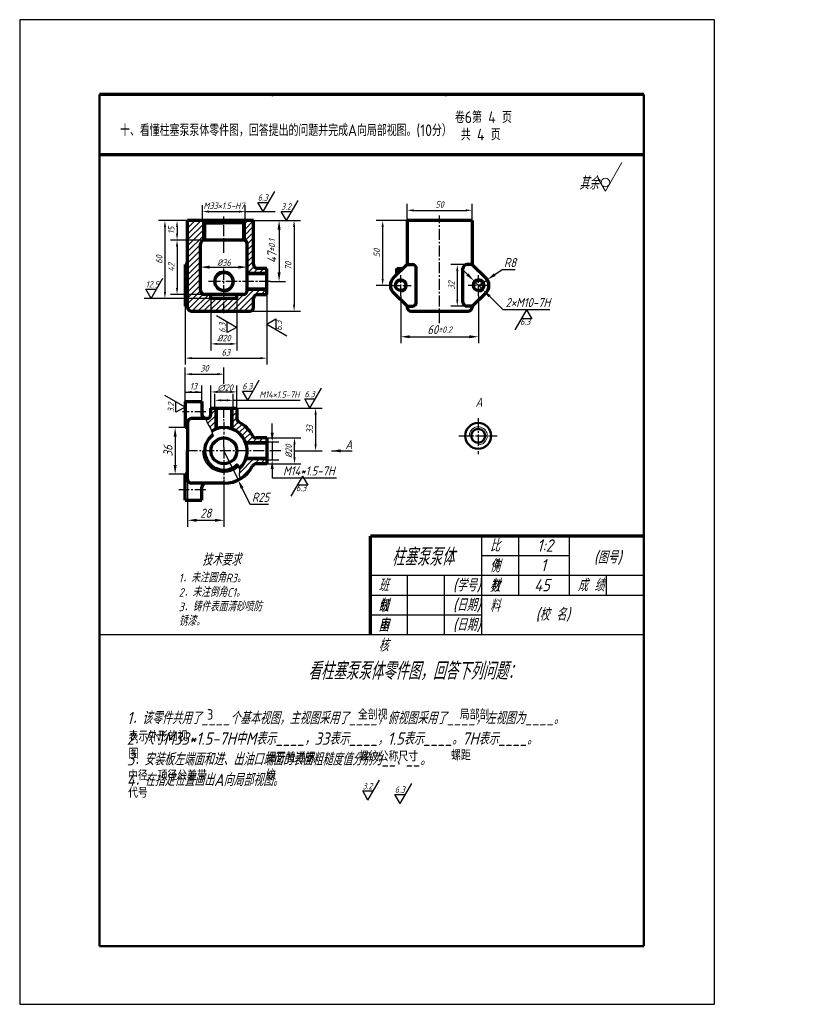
# Model space of a CAD drawing. Header units: millimetres. Extents: x 48 to 356, y -33 to 347.
import ezdxf

# ---------------------------------------------------------------- set-up
doc = ezdxf.new("R2010")
doc.units = ezdxf.units.MM
doc.header["$LTSCALE"] = 0.45
doc.linetypes.add('CENTER2', pattern=[28.575, 19.05, -3.175, 3.175, -3.175])
doc.layers.get('Defpoints').update_dxf_attribs({"lineweight": 25})
for name, color, linetype in [('剖面线层', 7, 'Continuous'), ('尺寸层', 221, 'Continuous'), ('细实线', 7, 'Continuous'), ('细实线层', 7, 'Continuous')]:
    doc.layers.add(name, color=color, linetype=linetype)
for name, color, linetype, lineweight in [('图层8', 5, 'Continuous', 25), ('点画线层', 3, 'CENTER2', 25), ('答案', 22, 'Continuous', 50), ('粗实线层', 1, 'Continuous', 70), ('粗线层', 7, 'Continuous', 50)]:
    doc.layers.add(name, color=color, linetype=linetype, lineweight=lineweight)
doc.styles.add('工程字体', font='gbenor.shx', dxfattribs={"bigfont": 'gbcbig.shx'})
doc.styles.add('工程字体（斜）', font='gbeitc.shx', dxfattribs={"bigfont": 'gbcbig.shx'})
doc.styles.add('工程斜体', font='gbeitc.shx', dxfattribs={"bigfont": 'gbcbig.shx'})
doc.dimstyles.new('gb35比2', dxfattribs={"dimtxt": 2.5, "dimasz": 2.5, "dimexe": 2.5, "dimexo": 0, "dimgap": 1, "dimtad": 1, "dimlfac": 2, "dimdsep": 46, "dimtxsty": '工程字体（斜）', "dimcen": 0, "dimadec": 0, "dimazin": 0, "dimtfac": 1, "dimtix": 1, "dimtmove": 0, "dimatfit": 3, "dimfxl": 0, "dimarcsym": 0})
doc.dimstyles.new('公差', dxfattribs={"dimtxt": 3.5, "dimasz": 3.5, "dimexe": 2.5, "dimexo": 0, "dimgap": 1, "dimtad": 1, "dimlfac": 2, "dimdsep": 46, "dimtxsty": '工程字体（斜）', "dimcen": 0, "dimadec": 0, "dimazin": 0, "dimtol": 1, "dimtp": 0.034, "dimtm": 0.023, "dimtfac": 0.7, "dimtmove": 0, "dimatfit": 3, "dimfxl": 0, "dimtolj": 1, "dimarcsym": 0})
doc.dimstyles.new('直径加引线', dxfattribs={"dimtxt": 3.5, "dimasz": 3.5, "dimexe": 2.5, "dimexo": 0, "dimgap": 1, "dimtad": 1, "dimtoh": 1, "dimlfac": 2, "dimdsep": 46, "dimtxsty": '工程字体（斜）', "dimcen": 0, "dimadec": 0, "dimazin": 0, "dimtfac": 1, "dimtmove": 1, "dimatfit": 3, "dimfxl": 0, "dimarcsym": 0})

# ---------------------------------------------------------------- blocks, each defined once
blk = doc.blocks.new('*D58')
at = {"layer": 'Defpoints', "color": 0, "lineweight": 25, "ltscale": 0.5}
for p in [(118.86, 269.91), (135.36, 273.39), (135.36, 269.91)]:
    blk.add_point(p, dxfattribs=at)
at = {"layer": '尺寸层', "color": 0, "lineweight": -2, "ltscale": 0.5}
for p, q in [((118.86, 269.91), (118.86, 275.89)), ((135.36, 269.91), (135.36, 275.89)), ((121.36, 273.39), (132.86, 273.39))]:
    blk.add_line(p, q, dxfattribs=at)
at = {"layer": '尺寸层', "color": 0, "lineweight": 25, "ltscale": 0.5}
for points in [[(121.36, 273.81), (121.36, 272.97), (118.86, 273.39)], [(132.86, 273.81), (132.86, 272.97), (135.36, 273.39)]]:
    blk.add_solid(points, dxfattribs=at)
at = {"layer": '尺寸层', "color": 0, "ltscale": 0.5, "insert": (127.11, 275.64), "char_height": 2.5, "attachment_point": 5, "style": '工程字体（斜）'}
blk.add_mtext('M33×1.5-H7', dxfattribs=at)
blk = doc.blocks.new('*D59')
at = {"layer": 'Defpoints', "color": 0, "lineweight": 25, "ltscale": 0.5}
for p in [(113.11, 269.91), (104.35, 239.91), (122.11, 239.91)]:
    blk.add_point(p, dxfattribs=at)
at = {"layer": '尺寸层', "color": 0, "lineweight": -2, "ltscale": 0.5}
for p, q in [((113.11, 269.91), (101.85, 269.91)), ((104.35, 267.41), (104.35, 242.41)), ((122.11, 239.91), (101.85, 239.91))]:
    blk.add_line(p, q, dxfattribs=at)
at = {"layer": '尺寸层', "color": 0, "lineweight": 25, "ltscale": 0.5}
for points in [[(103.94, 267.41), (104.77, 267.41), (104.35, 269.91)], [(103.94, 242.41), (104.77, 242.41), (104.35, 239.91)]]:
    blk.add_solid(points, dxfattribs=at)
at = {"layer": '尺寸层', "color": 0, "ltscale": 0.5, "insert": (102.1, 254.91), "char_height": 2.5, "attachment_point": 5, "rotation": 90, "style": '工程字体（斜）'}
blk.add_mtext('60', dxfattribs=at)
blk = doc.blocks.new('*D60')
at = {"layer": 'Defpoints', "color": 0, "lineweight": 25, "ltscale": 0.5}
for p in [(113.11, 269.91), (109.03, 262.41), (119.61, 262.41)]:
    blk.add_point(p, dxfattribs=at)
at = {"layer": '尺寸层', "color": 0, "lineweight": -2, "ltscale": 0.5}
for p, q in [((113.11, 269.91), (106.53, 269.91)), ((109.03, 267.41), (109.03, 264.91)), ((119.61, 262.41), (106.53, 262.41))]:
    blk.add_line(p, q, dxfattribs=at)
at = {"layer": '尺寸层', "color": 0, "lineweight": 25, "ltscale": 0.5}
for points in [[(108.61, 267.41), (109.44, 267.41), (109.03, 269.91)], [(108.61, 264.91), (109.44, 264.91), (109.03, 262.41)]]:
    blk.add_solid(points, dxfattribs=at)
at = {"layer": '尺寸层', "color": 0, "ltscale": 0.5, "insert": (106.78, 266.16), "char_height": 2.5, "attachment_point": 5, "rotation": 90, "style": '工程字体（斜）'}
blk.add_mtext('15', dxfattribs=at)
blk = doc.blocks.new('*D61')
at = {"layer": 'Defpoints', "color": 0, "lineweight": 25, "ltscale": 0.5}
for p in [(119.61, 262.41), (109.03, 241.41), (119.61, 241.41)]:
    blk.add_point(p, dxfattribs=at)
at = {"layer": '尺寸层', "color": 0, "lineweight": -2, "ltscale": 0.5}
for p, q in [((119.61, 262.41), (106.53, 262.41)), ((109.03, 259.91), (109.03, 243.91)), ((119.61, 241.41), (106.53, 241.41))]:
    blk.add_line(p, q, dxfattribs=at)
at = {"layer": '尺寸层', "color": 0, "lineweight": 25, "ltscale": 0.5}
for points in [[(108.61, 259.91), (109.44, 259.91), (109.03, 262.41)], [(108.61, 243.91), (109.44, 243.91), (109.03, 241.41)]]:
    blk.add_solid(points, dxfattribs=at)
at = {"layer": '尺寸层', "color": 0, "ltscale": 0.5, "insert": (106.78, 251.91), "char_height": 2.5, "attachment_point": 5, "rotation": 90, "style": '工程字体（斜）'}
blk.add_mtext('42', dxfattribs=at)
blk = doc.blocks.new('*D62')
at = {"layer": 'Defpoints', "color": 0, "lineweight": 25, "ltscale": 0.5}
for p in [(143.61, 241.41), (112.11, 236.91), (143.61, 216.83)]:
    blk.add_point(p, dxfattribs=at)
at = {"layer": '尺寸层', "color": 0, "lineweight": -2, "ltscale": 0.5}
for p, q in [((143.61, 241.41), (143.61, 214.33)), ((112.11, 236.91), (112.11, 214.33)), ((114.61, 216.83), (141.11, 216.83))]:
    blk.add_line(p, q, dxfattribs=at)
at = {"layer": '尺寸层', "color": 0, "lineweight": 25, "ltscale": 0.5}
for points in [[(114.61, 217.24), (114.61, 216.41), (112.11, 216.83)], [(141.11, 217.24), (141.11, 216.41), (143.61, 216.83)]]:
    blk.add_solid(points, dxfattribs=at)
at = {"layer": '尺寸层', "color": 0, "ltscale": 0.5, "insert": (127.86, 219.08), "char_height": 2.5, "attachment_point": 5, "style": '工程字体（斜）'}
blk.add_mtext('63', dxfattribs=at)
blk = doc.blocks.new('*D63')
at = {"layer": 'Defpoints', "color": 0, "lineweight": 25, "ltscale": 0.5}
for p in [(138.56, 269.91), (137.06, 234.91), (154.17, 234.91)]:
    blk.add_point(p, dxfattribs=at)
at = {"layer": '尺寸层', "color": 0, "lineweight": -2, "ltscale": 0.5}
for p, q in [((138.56, 269.91), (156.67, 269.91)), ((154.17, 267.41), (154.17, 237.41)), ((137.06, 234.91), (156.67, 234.91))]:
    blk.add_line(p, q, dxfattribs=at)
at = {"layer": '尺寸层', "color": 0, "lineweight": 25, "ltscale": 0.5}
for points in [[(153.76, 267.41), (154.59, 267.41), (154.17, 269.91)], [(153.76, 237.41), (154.59, 237.41), (154.17, 234.91)]]:
    blk.add_solid(points, dxfattribs=at)
at = {"layer": '尺寸层', "color": 0, "ltscale": 0.5, "insert": (151.92, 252.41), "char_height": 2.5, "attachment_point": 5, "rotation": 90, "style": '工程字体（斜）'}
blk.add_mtext('70', dxfattribs=at)
blk = doc.blocks.new('*D64')
at = {"layer": 'Defpoints', "color": 0, "lineweight": 25, "ltscale": 0.5}
for p in [(138.56, 269.91), (145.05, 246.41), (148.38, 246.41)]:
    blk.add_point(p, dxfattribs=at)
at = {"layer": '尺寸层', "color": 0, "lineweight": -2, "ltscale": 0.5}
for p, q in [((138.56, 269.91), (150.88, 269.91)), ((148.38, 266.41), (148.38, 249.91)), ((145.05, 246.41), (150.88, 246.41))]:
    blk.add_line(p, q, dxfattribs=at)
at = {"layer": '尺寸层', "color": 0, "lineweight": 25, "ltscale": 0.5}
for points in [[(147.8, 266.41), (148.97, 266.41), (148.38, 269.91)], [(147.8, 249.91), (148.97, 249.91), (148.38, 246.41)]]:
    blk.add_solid(points, dxfattribs=at)
at = {"layer": '尺寸层', "color": 0, "ltscale": 0.5, "insert": (145.63, 258.16), "char_height": 3.5, "attachment_point": 5, "rotation": 90, "style": '工程字体（斜）'}
blk.add_mtext('\\A1;47{\\H2.450000;±0.1}', dxfattribs=at)
blk = doc.blocks.new('*D65')
at = {"layer": 'Defpoints', "color": 0, "lineweight": 25, "ltscale": 0.5}
for p in [(222.82, 273.87), (197.82, 269.91), (222.82, 269.91)]:
    blk.add_point(p, dxfattribs=at)
at = {"layer": '尺寸层', "color": 0, "lineweight": -2, "ltscale": 0.5}
for p, q in [((197.82, 269.91), (197.82, 276.37)), ((200.32, 273.87), (220.32, 273.87)), ((222.82, 269.91), (222.82, 276.37))]:
    blk.add_line(p, q, dxfattribs=at)
at = {"layer": '尺寸层', "color": 0, "lineweight": 25, "ltscale": 0.5}
for points in [[(200.32, 274.28), (200.32, 273.45), (197.82, 273.87)], [(220.32, 274.28), (220.32, 273.45), (222.82, 273.87)]]:
    blk.add_solid(points, dxfattribs=at)
at = {"layer": '尺寸层', "color": 0, "ltscale": 0.5, "insert": (210.32, 276.12), "char_height": 2.5, "attachment_point": 5, "style": '工程字体（斜）'}
blk.add_mtext('50', dxfattribs=at)
blk = doc.blocks.new('*D66')
at = {"layer": 'Defpoints', "color": 0, "lineweight": 25, "ltscale": 0.5}
for p in [(197.82, 269.91), (188.34, 244.91), (191.13, 244.91)]:
    blk.add_point(p, dxfattribs=at)
at = {"layer": '尺寸层', "color": 0, "lineweight": -2, "ltscale": 0.5}
for p, q in [((197.82, 269.91), (185.84, 269.91)), ((188.34, 267.41), (188.34, 247.41)), ((191.13, 244.91), (185.84, 244.91))]:
    blk.add_line(p, q, dxfattribs=at)
at = {"layer": '尺寸层', "color": 0, "lineweight": 25, "ltscale": 0.5}
for points in [[(187.92, 267.41), (188.75, 267.41), (188.34, 269.91)], [(187.92, 247.41), (188.75, 247.41), (188.34, 244.91)]]:
    blk.add_solid(points, dxfattribs=at)
at = {"layer": '尺寸层', "color": 0, "ltscale": 0.5, "insert": (186.09, 257.41), "char_height": 2.5, "attachment_point": 5, "rotation": 90, "style": '工程字体（斜）'}
blk.add_mtext('50', dxfattribs=at)
blk = doc.blocks.new('*D67')
at = {"layer": 'Defpoints', "color": 0, "lineweight": 25, "ltscale": 0.5}
for p in [(195.32, 240.93), (225.32, 240.93), (225.32, 225.08)]:
    blk.add_point(p, dxfattribs=at)
at = {"layer": '尺寸层', "color": 0, "lineweight": -2, "ltscale": 0.5}
for p, q in [((195.32, 240.93), (195.32, 222.58)), ((225.32, 240.93), (225.32, 222.58)), ((198.82, 225.08), (221.82, 225.08))]:
    blk.add_line(p, q, dxfattribs=at)
at = {"layer": '尺寸层', "color": 0, "lineweight": 25, "ltscale": 0.5}
for points in [[(198.82, 225.67), (198.82, 224.5), (195.32, 225.08)], [(221.82, 225.67), (221.82, 224.5), (225.32, 225.08)]]:
    blk.add_solid(points, dxfattribs=at)
at = {"layer": '尺寸层', "color": 0, "ltscale": 0.5, "insert": (210.32, 227.83), "char_height": 3.5, "attachment_point": 5, "style": '工程字体（斜）'}
blk.add_mtext('\\A1;60{\\H2.450000;±0.2}', dxfattribs=at)
blk = doc.blocks.new('*D68')
at = {"layer": 'Defpoints', "color": 0, "lineweight": 25, "ltscale": 0.5}
for p in [(220.82, 252.91), (217.13, 236.91), (220.82, 236.91)]:
    blk.add_point(p, dxfattribs=at)
at = {"layer": '尺寸层', "color": 0, "lineweight": -2, "ltscale": 0.5}
for p, q in [((220.82, 252.91), (214.63, 252.91)), ((217.13, 250.41), (217.13, 239.41)), ((220.82, 236.91), (214.63, 236.91))]:
    blk.add_line(p, q, dxfattribs=at)
at = {"layer": '尺寸层', "color": 0, "lineweight": 25, "ltscale": 0.5}
for points in [[(216.71, 250.41), (217.54, 250.41), (217.13, 252.91)], [(216.71, 239.41), (217.54, 239.41), (217.13, 236.91)]]:
    blk.add_solid(points, dxfattribs=at)
at = {"layer": '尺寸层', "color": 0, "ltscale": 0.5, "insert": (214.88, 244.91), "char_height": 2.5, "attachment_point": 5, "rotation": 90, "style": '工程字体（斜）'}
blk.add_mtext('32', dxfattribs=at)
blk = doc.blocks.new('*D69')
at = {"layer": 'Defpoints', "color": 0, "lineweight": 25, "ltscale": 0.5}
for p in [(223.54, 246.66), (227.1, 243.15)]:
    blk.add_point(p, dxfattribs=at)
at = {"layer": '尺寸层', "color": 0, "lineweight": -2, "ltscale": 0.5}
for p, q in [((221.05, 249.12), (218.57, 251.58)), ((223.54, 246.66), (227.1, 243.15)), ((234.82, 235.52), (229.59, 240.69)), ((252.87, 235.52), (234.82, 235.52))]:
    blk.add_line(p, q, dxfattribs=at)
at = {"layer": '尺寸层', "color": 0, "lineweight": 25, "ltscale": 0.5}
for points in [[(221.46, 249.54), (220.64, 248.71), (223.54, 246.66)], [(230, 241.1), (229.18, 240.27), (227.1, 243.15)]]:
    blk.add_solid(points, dxfattribs=at)
at = {"layer": '尺寸层', "color": 0, "ltscale": 0.5, "insert": (244.35, 238.27), "char_height": 3.5, "attachment_point": 5, "style": '工程字体（斜）'}
blk.add_mtext('2×M10-7H', dxfattribs=at)
blk = doc.blocks.new('*D70')
at = {"layer": 'Defpoints', "color": 0, "lineweight": 25, "ltscale": 0.5}
for p in [(228.66, 247.11), (225.32, 244.91)]:
    blk.add_point(p, dxfattribs=at)
at = {"layer": '尺寸层', "color": 0, "lineweight": -2, "ltscale": 0.5}
for p, q in [((234.5, 250.97), (231.58, 249.04)), ((239.51, 250.97), (234.5, 250.97)), ((225.32, 244.91), (228.66, 247.11))]:
    blk.add_line(p, q, dxfattribs=at)
at = {"layer": '尺寸层', "color": 0, "lineweight": 25, "ltscale": 0.5}
blk.add_solid([(231.26, 249.53), (231.9, 248.56), (228.66, 247.11)], dxfattribs=at)
at = {"layer": '尺寸层', "color": 0, "ltscale": 0.5, "insert": (237.5, 253.72), "char_height": 3.5, "attachment_point": 5, "style": '工程字体（斜）'}
blk.add_mtext('R8', dxfattribs=at)
blk = doc.blocks.new('*D71')
at = {"layer": 'Defpoints', "color": 0, "lineweight": 25, "ltscale": 0.5}
for p in [(130.61, 200.55), (123.61, 197.55), (130.61, 197.55)]:
    blk.add_point(p, dxfattribs=at)
at = {"layer": '尺寸层', "color": 0, "lineweight": -2, "ltscale": 0.5}
for p, q in [((123.61, 197.55), (123.61, 203.05)), ((130.61, 197.55), (130.61, 203.05)), ((126.11, 200.55), (128.11, 200.55)), ((130.61, 200.55), (156.54, 200.55))]:
    blk.add_line(p, q, dxfattribs=at)
at = {"layer": '尺寸层', "color": 0, "lineweight": 25, "ltscale": 0.5}
for points in [[(126.11, 200.97), (126.11, 200.14), (123.61, 200.55)], [(128.11, 200.97), (128.11, 200.14), (130.61, 200.55)]]:
    blk.add_solid(points, dxfattribs=at)
at = {"layer": '尺寸层', "color": 0, "ltscale": 0.5, "insert": (148.49, 202.8), "char_height": 2.5, "attachment_point": 5, "style": '工程字体（斜）'}
blk.add_mtext('M14×1.5-7H', dxfattribs=at)
blk = doc.blocks.new('*D72')
at = {"layer": 'Defpoints', "color": 0, "lineweight": 25, "ltscale": 0.5}
for p in [(132.11, 197.55), (154.34, 181.05), (162.47, 181.05)]:
    blk.add_point(p, dxfattribs=at)
at = {"layer": '尺寸层', "color": 0, "lineweight": -2, "ltscale": 0.5}
for p, q in [((132.11, 197.55), (164.97, 197.55)), ((162.47, 195.05), (162.47, 183.55)), ((154.34, 181.05), (164.97, 181.05))]:
    blk.add_line(p, q, dxfattribs=at)
at = {"layer": '尺寸层', "color": 0, "lineweight": 25, "ltscale": 0.5}
for points in [[(162.06, 195.05), (162.89, 195.05), (162.47, 197.55)], [(162.06, 183.55), (162.89, 183.55), (162.47, 181.05)]]:
    blk.add_solid(points, dxfattribs=at)
at = {"layer": '尺寸层', "color": 0, "ltscale": 0.5, "insert": (160.22, 189.3), "char_height": 2.5, "attachment_point": 5, "rotation": 90, "style": '工程字体（斜）'}
blk.add_mtext('33', dxfattribs=at)
blk = doc.blocks.new('*D73')
at = {"layer": 'Defpoints', "color": 0, "lineweight": 25, "ltscale": 0.5}
for p in [(143.61, 184.55), (143.61, 177.55), (145.73, 177.55)]:
    blk.add_point(p, dxfattribs=at)
at = {"layer": '尺寸层', "color": 0, "lineweight": -2, "ltscale": 0.5}
for p, q in [((145.73, 188.05), (145.73, 191.55)), ((143.61, 184.55), (148.23, 184.55)), ((145.73, 184.55), (145.73, 177.55)), ((143.61, 177.55), (148.23, 177.55)), ((145.73, 174.05), (145.73, 170.55)), ((170.48, 170.55), (145.73, 170.55))]:
    blk.add_line(p, q, dxfattribs=at)
at = {"layer": '尺寸层', "color": 0, "lineweight": 25, "ltscale": 0.5}
for points in [[(145.14, 188.05), (146.31, 188.05), (145.73, 184.55)], [(145.14, 174.05), (146.31, 174.05), (145.73, 177.55)]]:
    blk.add_solid(points, dxfattribs=at)
at = {"layer": '尺寸层', "color": 0, "ltscale": 0.5, "insert": (159.85, 173.3), "char_height": 3.5, "attachment_point": 5, "style": '工程字体（斜）'}
blk.add_mtext('M14*1.5-7H', dxfattribs=at)
blk = doc.blocks.new('*D74')
at = {"layer": 'Defpoints', "color": 0, "lineweight": 25, "ltscale": 0.5}
for p in [(127.11, 181.05), (132.58, 169.81)]:
    blk.add_point(p, dxfattribs=at)
at = {"layer": '尺寸层', "color": 0, "lineweight": -2, "ltscale": 0.5}
for p, q in [((127.11, 181.05), (132.58, 169.81)), ((137.19, 160.37), (134.12, 166.67)), ((144.31, 160.37), (137.19, 160.37))]:
    blk.add_line(p, q, dxfattribs=at)
at = {"layer": '尺寸层', "color": 0, "lineweight": 25, "ltscale": 0.5}
blk.add_solid([(134.64, 166.92), (133.59, 166.41), (132.58, 169.81)], dxfattribs=at)
at = {"layer": '尺寸层', "color": 0, "ltscale": 0.5, "insert": (141.25, 163.12), "char_height": 3.5, "attachment_point": 5, "style": '工程字体（斜）'}
blk.add_mtext('R25', dxfattribs=at)
blk = doc.blocks.new('*D75')
at = {"layer": 'Defpoints', "color": 0, "lineweight": 25, "ltscale": 0.5}
for p in [(113.11, 170.05), (127.11, 170.05), (127.11, 154.25)]:
    blk.add_point(p, dxfattribs=at)
at = {"layer": '尺寸层', "color": 0, "lineweight": -2, "ltscale": 0.5}
for p, q in [((113.11, 170.05), (113.11, 151.75)), ((127.11, 170.05), (127.11, 151.75)), ((116.61, 154.25), (123.61, 154.25))]:
    blk.add_line(p, q, dxfattribs=at)
at = {"layer": '尺寸层', "color": 0, "lineweight": 25, "ltscale": 0.5}
for points in [[(116.61, 154.83), (116.61, 153.66), (113.11, 154.25)], [(123.61, 154.83), (123.61, 153.66), (127.11, 154.25)]]:
    blk.add_solid(points, dxfattribs=at)
at = {"layer": '尺寸层', "color": 0, "ltscale": 0.5, "insert": (120.11, 157), "char_height": 3.5, "attachment_point": 5, "style": '工程字体（斜）'}
blk.add_mtext('28', dxfattribs=at)
blk = doc.blocks.new('*D76')
at = {"layer": 'Defpoints', "color": 0, "lineweight": 25, "ltscale": 0.5}
for p in [(112.11, 190.05), (108.29, 172.05), (112.11, 172.05)]:
    blk.add_point(p, dxfattribs=at)
at = {"layer": '尺寸层', "color": 0, "lineweight": -2, "ltscale": 0.5}
for p, q in [((112.11, 190.05), (105.79, 190.05)), ((108.29, 186.55), (108.29, 175.55)), ((112.11, 172.05), (105.79, 172.05))]:
    blk.add_line(p, q, dxfattribs=at)
at = {"layer": '尺寸层', "color": 0, "lineweight": 25, "ltscale": 0.5}
for points in [[(107.71, 186.55), (108.88, 186.55), (108.29, 190.05)], [(107.71, 175.55), (108.88, 175.55), (108.29, 172.05)]]:
    blk.add_solid(points, dxfattribs=at)
at = {"layer": '尺寸层', "color": 0, "ltscale": 0.5, "insert": (105.54, 181.05), "char_height": 3.5, "attachment_point": 5, "rotation": 90, "style": '工程字体（斜）'}
blk.add_mtext('36', dxfattribs=at)
blk = doc.blocks.new('粗糙度符号1')
at = {"layer": '细实线层', "ltscale": 0.5}
for p, q in [((0, 0), (6.38, 11.05)), ((0, 0), (-2.92, 5.05)), ((-2.92, 5.05), (2.92, 5.05))]:
    blk.add_line(p, q, dxfattribs=at)
at = {"layer": '细实线层', "ltscale": 0.5, "style": '工程字体（斜）'}
blk.add_attdef('CCD', (-3, 6), '', height=3.5, dxfattribs=at)
blk = doc.blocks.new('粗糙度符号2')
at = {"layer": '细实线层', "ltscale": 0.5}
for p, q in [((0, 0), (-6.38, -11.05)), ((0, 0), (2.92, -5.05)), ((2.92, -5.05), (-2.92, -5.05))]:
    blk.add_line(p, q, dxfattribs=at)
at = {"layer": '细实线层', "ltscale": 0.5, "style": '工程字体（斜）'}
blk.add_attdef('CCD', (-3.52, -8.38), '', height=3.5, dxfattribs=at)

msp = doc.modelspace()

# ---------------------------------------------------------------- hatches: boundary and pattern name
at = {"layer": '剖面线层', "ltscale": 0.5}
h = msp.add_hatch(dxfattribs=at)
h.set_pattern_fill('ANSI31', scale=0.5, style=0)
h.set_pattern_definition([(45, (-490.4758, -415.2104), (-1.122532, 1.122532), [])])
h.paths.add_polyline_path([(118.8579, 269.906), (113.1079, 269.906), (113.1079, 236.406, 0.41421356), (114.6079, 234.906), (127.1079, 234.906), (127.1079, 239.906), (122.1079, 239.906), (122.1079, 241.406), (119.6079, 241.406, -0.41421356), (118.1079, 242.906), (118.1079, 260.906, -0.26794919), (118.8579, 262.2051)])
h.paths.add_polyline_path([(119.3579, 269.406), (118.8579, 269.906), (118.8579, 262.2051, -0.08927371), (119.3579, 262.385)], flags=17)
h.paths.add_polyline_path([(138.5643, 269.906), (135.3579, 269.906), (135.3579, 262.2051, -0.26794919), (136.1079, 260.906), (136.1079, 249.906), (143.6079, 249.906), (143.6079, 251.406), (140.0643, 251.406, -0.41421356), (138.5643, 252.906)])
h.paths.add_polyline_path([(135.3579, 269.906), (134.8579, 269.406), (134.8579, 262.385, -0.08927371), (135.3579, 262.2051)])
h.paths.add_polyline_path([(138.5643, 236.406), (138.5643, 239.906, -0.41421356), (140.0643, 241.406), (143.6079, 241.406), (143.6079, 242.906), (136.1079, 242.906, -0.41421356), (134.6079, 241.406), (132.1079, 241.406), (132.1079, 239.906), (127.1079, 239.906), (127.1079, 234.906), (137.0643, 234.906, 0.41421356)])
h.paths.add_polyline_path([(143.6079, 243.406), (136.1079, 243.406), (136.1079, 242.906), (143.6079, 242.906)])
h.paths.add_polyline_path([(143.6079, 249.906), (136.1079, 249.906), (136.1079, 249.406), (143.6079, 249.406)])
edge = h.paths.add_edge_path()
edge.add_line((123.6079, 197.5491), (122.1079, 197.5491))
edge.add_line((122.1079, 197.5491), (122.1079, 195.0491))
edge.add_arc((120.6079, 195.0491), 1.5, -90, 0, ccw=False)
edge.add_line((120.6079, 193.5491), (120.1079, 193.5491))
edge.add_spline(control_points=[(120.1079, 193.5491), (120.2719, 192.9027), (120.5856, 191.6662), (121.7641, 190.2717), (122.1278, 189.1701), (122.2886, 188.6501)], knot_values=[0, 0, 0, 0, 3.94704107, 7.54940414, 10.74064996, 10.74064996, 10.74064996, 10.74064996], degree=3, periodic=0)
edge.add_arc((127.1079, 181.0491), 9, 112.88538, 122.376239, ccw=False)
edge.add_line((123.6079, 189.3407), (123.6079, 197.5491))
h.paths.add_polyline_path([(124.1079, 197.5491), (123.6079, 197.5491), (123.6079, 189.3407, -0.01489818), (124.1079, 189.5344)])
h.paths.add_polyline_path([(130.6079, 197.5491), (130.1079, 197.5491), (130.1079, 189.5344, -0.01489818), (130.6079, 189.3407)])
h.paths.add_polyline_path([(132.9114, 192.1202, -0.278904), (132.1079, 193.4487), (132.1079, 197.5491), (130.6079, 197.5491), (130.6079, 189.3407, -0.19541855), (135.3994, 184.5491), (143.6079, 184.5491), (143.6079, 186.0491), (139.5075, 186.0491, -0.278904), (138.1789, 186.8527, 0.15244993)])
edge = h.paths.add_edge_path()
edge.add_arc((139.5075, 174.5491), 1.5, 90, 152.335996, ccw=False)
edge.add_line((139.5075, 176.0491), (143.6079, 176.0491))
edge.add_line((143.6079, 176.0491), (143.6079, 177.5491))
edge.add_line((143.6079, 177.5491), (135.3994, 177.5491))
edge.add_arc((127.1079, 181.0491), 9, 311.258079, 337.11462, ccw=False)
edge.add_spline(control_points=[(133.0429, 174.2834), (133.0879, 173.8384), (133.1024, 172.8351), (132.8266, 171.2976), (133.4586, 170.7204), (133.8196, 170.5039)], knot_values=[46.41410866, 46.41410866, 46.41410866, 46.41410866, 49.06624034, 52.22679081, 54.76862428, 54.76862428, 54.76862428, 54.76862428], degree=3, periodic=0)
edge.add_arc((127.1079, 181.0491), 12.5, 302.475605, 332.335996)
h.paths.add_polyline_path([(143.6079, 178.0491), (135.5931, 178.0491, -0.01489818), (135.3994, 177.5491), (143.6079, 177.5491)])
h.paths.add_polyline_path([(143.6079, 184.5491), (135.3994, 184.5491, -0.01489818), (135.5931, 184.0491), (143.6079, 184.0491)])

# ---------------------------------------------------------------- linework, layer by layer
at = {"color": 7}
msp.add_lwpolyline([(48.323, 347.449), (48.323, -32.551), (316.323, -32.551), (316.323, 347.449)], close=True, dxfattribs=at)
at = {"layer": '剖面线层', "color": 7, "ltscale": 0.5}
for p, q in [((260.4182, 140.5244), (226.5725, 140.5244)), ((289.0545, 132.8881), (183.618, 132.8881)), ((289.0545, 125.2517), (183.618, 125.2517)), ((226.5725, 117.6153), (183.618, 117.6153)), ((289.0545, 109.979), (79.0545, 109.979))]:
    msp.add_line(p, q, dxfattribs=at)
at = {"layer": '尺寸层', "color": 7, "ltscale": 0.5}
for p, q in [((135.3579, 273.3894), (146.9295, 273.3894)), ((118.1079, 251.906), (118.1079, 254.4471)), ((121.6079, 251.9471), (132.6079, 251.9471)), ((136.1079, 251.906), (136.1079, 254.4471)), ((122.1079, 239.906), (122.1079, 219.8271)), ((132.1079, 239.906), (132.1079, 219.8271)), ((124.6079, 222.3271), (129.6079, 222.3271)), ((112.1079, 200.0491), (112.1079, 213.1564)), ((127.1079, 206.9659), (127.1079, 213.1564)), ((114.6079, 210.6564), (124.6079, 210.6564)), ((112.1079, 200.0491), (112.1079, 206.2476)), ((118.6079, 200.0491), (118.6079, 206.2476)), ((122.1079, 197.5491), (122.1079, 206.2871)), ((132.1079, 197.5491), (132.1079, 206.2871)), ((112.1079, 203.7476), (118.6079, 203.7476)), ((124.6079, 203.7871), (129.6079, 203.7871)), ((143.6079, 186.0491), (156.8384, 186.0491)), ((154.3384, 178.5491), (154.3384, 183.5491)), ((143.6079, 176.0491), (156.8384, 176.0491))]:
    msp.add_line(p, q, dxfattribs=at)
for points in [[(121.6079, 252.5304), (121.6079, 251.3637), (118.1079, 251.9471)], [(132.6079, 252.5304), (132.6079, 251.3637), (136.1079, 251.9471)], [(124.6079, 222.7437), (124.6079, 221.9104), (122.1079, 222.3271)], [(129.6079, 222.7437), (129.6079, 221.9104), (132.1079, 222.3271)], [(114.6079, 211.073), (114.6079, 210.2397), (112.1079, 210.6564)], [(124.6079, 211.073), (124.6079, 210.2397), (127.1079, 210.6564)], [(114.6079, 204.1643), (114.6079, 203.3309), (112.1079, 203.7476)], [(116.1079, 204.1643), (116.1079, 203.3309), (118.6079, 203.7476)], [(124.6079, 204.2038), (124.6079, 203.3704), (122.1079, 203.7871)], [(129.6079, 204.2038), (129.6079, 203.3704), (132.1079, 203.7871)], [(153.9217, 183.5491), (154.7551, 183.5491), (154.3384, 186.0491)], [(153.9217, 178.5491), (154.7551, 178.5491), (154.3384, 176.0491)]]:
    msp.add_solid(points, dxfattribs=at)
at = {"layer": '点画线层', "color": 7, "ltscale": 0.5}
for p, q in [((127.1079, 257.4424), (127.1079, 271.5209)), ((210.3224, 230.3231), (210.3224, 271.8207)), ((127.1079, 234.2349), (127.1079, 251.3792)), ((195.3224, 240.9279), (195.3224, 248.8537)), ((225.3224, 240.9279), (225.3224, 248.8537)), ((145.0477, 246.406), (124.4744, 246.406)), ((191.1309, 244.906), (199.3321, 244.906)), ((229.514, 244.906), (221.3128, 244.906)), ((120.1716, 196.0491), (111.1895, 196.0491)), ((127.1079, 192.2019), (127.1079, 188.9823)), ((225.1987, 193.7259), (225.1987, 179.8038)), ((127.1079, 188.4444), (127.1079, 187.3939)), ((217.7802, 186.8454), (232.4745, 186.8454)), ((127.1079, 182.4376), (127.1079, 164.7086)), ((149.0673, 181.0491), (111.8741, 181.0491)), ((120.1716, 166.0491), (109.6533, 166.0491))]:
    msp.add_line(p, q, dxfattribs=at)
at = {"layer": '答案'}
for radius in [5, 2.7]:
    msp.add_circle((225.1987, 186.8454), radius, dxfattribs=at)
at = {"layer": '答案', "lineweight": 20}
msp.add_arc((225.1987, 186.8454), 3.5, 270, 183.266232, dxfattribs=at)
at = {"layer": '粗实线层', "color": 7, "ltscale": 0.5}
for p, q in [((279.5091, 318.6038), (79.0545, 318.6038)), ((289.0545, 318.6038), (279.5091, 318.6038)), ((289.0545, 295.2782), (79.0545, 295.2782)), ((138.5643, 269.906), (113.1079, 269.906)), ((113.1079, 236.406), (113.1079, 269.906)), ((138.5643, 252.906), (138.5643, 269.906)), ((222.8224, 269.906), (197.8224, 269.906)), ((197.8224, 269.906), (197.8224, 252.906)), ((222.8224, 269.906), (222.8224, 252.906)), ((119.5579, 269.0101), (119.5579, 262.385)), ((119.5579, 269.0101), (127.1645, 269.0101)), ((134.6579, 269.0101), (127.1645, 269.0101)), ((134.6579, 269.0101), (134.6579, 262.385)), ((134.6079, 262.406), (119.6079, 262.406)), ((118.1079, 242.906), (118.1079, 260.906)), ((136.1079, 242.906), (136.1079, 260.906)), ((113.1079, 252.906), (112.1079, 252.906)), ((112.1079, 252.906), (112.1079, 236.906)), ((143.6079, 251.406), (140.0643, 251.406)), ((143.6079, 241.406), (143.6079, 251.406)), ((197.8224, 252.906), (192.5367, 247.7766)), ((193.8224, 251.406), (196.2767, 251.406)), ((193.8224, 249.0242), (193.8224, 251.406)), ((197.8224, 252.906), (199.8224, 252.906)), ((201.3224, 238.406), (201.3224, 251.406)), ((219.3224, 238.406), (219.3224, 251.406)), ((222.8224, 252.906), (220.8224, 252.906)), ((222.8224, 252.906), (228.1081, 247.7766)), ((143.6079, 249.406), (136.1079, 249.406)), ((143.6079, 243.406), (136.1079, 243.406)), ((134.6079, 241.406), (119.6079, 241.406)), ((122.1079, 239.906), (122.1079, 241.406)), ((132.1079, 239.906), (122.1079, 239.906)), ((132.1079, 239.906), (132.1079, 241.406)), ((138.5643, 236.406), (138.5643, 239.906)), ((140.0643, 241.406), (143.6079, 241.406)), ((197.8224, 236.906), (192.5367, 242.0355)), ((222.8224, 236.906), (228.1081, 242.0355)), ((113.1079, 236.906), (112.1079, 236.906)), ((197.8224, 236.906), (197.8224, 236.406)), ((197.8224, 236.906), (199.8224, 236.906)), ((222.8224, 236.906), (220.8224, 236.906)), ((222.8224, 236.906), (222.8224, 236.406)), ((114.6079, 234.906), (137.0643, 234.906)), ((199.3224, 234.906), (221.3224, 234.906)), ((112.1079, 200.0491), (118.6079, 200.0491)), ((112.1079, 200.0491), (112.1079, 190.0491)), ((118.6079, 200.0491), (118.6079, 195.0491)), ((122.1079, 195.0491), (122.1079, 197.5491)), ((122.1079, 197.5491), (132.1079, 197.5491)), ((124.1079, 197.5491), (124.1079, 189.5344)), ((130.1079, 189.5344), (130.1079, 197.5491)), ((132.1079, 197.5491), (132.1079, 193.4487)), ((113.1079, 190.0491), (112.1079, 190.0491)), ((113.1079, 192.0491), (113.1079, 181.0491)), ((120.6079, 193.5491), (114.6079, 193.5491)), ((143.6079, 184.0491), (135.5931, 184.0491)), ((143.6079, 186.0491), (139.5075, 186.0491)), ((143.6079, 186.0491), (143.6079, 176.0491)), ((113.1079, 170.0491), (113.1079, 181.0491)), ((143.6079, 178.0491), (135.5931, 178.0491)), ((143.6079, 176.0491), (139.5075, 176.0491)), ((113.1079, 172.0491), (112.1079, 172.0491)), ((112.1079, 162.0491), (112.1079, 172.0491)), ((127.1079, 168.5491), (114.6079, 168.5491)), ((118.6079, 162.0491), (118.6079, 167.0491)), ((112.1079, 162.0491), (118.6079, 162.0491)), ((183.618, 109.979), (183.618, 148.1608)), ((289.0545, 148.1608), (183.618, 148.1608))]:
    msp.add_line(p, q, dxfattribs=at)
for centre, radius in [((127.1079, 246.406), 3.5), ((195.3224, 244.906), 2), ((225.3224, 244.906), 2), ((127.1079, 181.0491), 5)]:
    msp.add_circle(centre, radius, dxfattribs=at)
for centre, radius, start, end in [((119.6079, 260.906), 1.5, 90, 180), ((134.6079, 260.906), 1.5, 0, 90), ((140.0643, 252.906), 1.5, 180, 270), ((199.8224, 251.406), 1.5, 0, 90), ((220.8224, 251.406), 1.5, 90, 180), ((195.3224, 244.906), 4, 134.140679, 225.859321), ((225.3224, 244.906), 4, 314.140679, 45.859321), ((119.6079, 242.906), 1.5, 180, 270), ((134.6079, 242.906), 1.5, 270, 0), ((140.0643, 239.906), 1.5, 90, 180), ((114.6079, 236.406), 1.5, 180, 270), ((137.0643, 236.406), 1.5, 270, 0), ((199.3224, 236.406), 1.5, 180, 270), ((199.8224, 238.406), 1.5, 270, 0), ((220.8224, 238.406), 1.5, 180, 270), ((221.3224, 236.406), 1.5, 270, 360), ((120.1079, 195.0491), 1.5, 180, 270), ((120.6079, 195.0491), 1.5, 270, 0), ((114.6079, 192.0491), 1.5, 90, 180), ((127.1079, 181.0491), 9, 311.258079, 122.376239), ((133.6079, 193.4487), 1.5, 180, 242.335996), ((127.1079, 181.0491), 12.5, 27.664004, 62.335996), ((127.1079, 181.0491), 7.45, 124.719183, 316.743543), ((139.5075, 187.5491), 1.5, 207.664004, 270), ((127.1079, 181.0491), 12.5, 270, 332.335996), ((139.5075, 174.5491), 1.5, 90, 152.335996), ((114.6079, 170.0491), 1.5, 180, 270), ((120.1079, 167.0491), 1.5, 90, 180)]:
    msp.add_arc(centre, radius, start, end, dxfattribs=at)
at = {"layer": '粗实线层', "color": 7}
for p in [(145.8727, 318.6038), (212.6909, 318.6038)]:
    msp.add_point(p, dxfattribs=at)
at = {"layer": '粗线层', "color": 7, "ltscale": 0.5}
for p, q in [((79.0545, 318.6038), (79.0545, -10.1764)), ((289.0545, -10.1764), (289.0545, 318.6038))]:
    msp.add_line(p, q, dxfattribs=at)
at = {"layer": '粗线层'}
for p, q in [((119.5579, 269.0101), (118.6619, 269.906)), ((134.6579, 269.0101), (135.5538, 269.906))]:
    msp.add_line(p, q, dxfattribs=at)
at = {"layer": '粗线层', "ltscale": 0.5}
for p, q in [((79.0545, -10.1764), (279.5091, -10.1764)), ((279.5091, -10.1764), (289.0545, -10.1764))]:
    msp.add_line(p, q, dxfattribs=at)
at = {"layer": '细实线层', "lineweight": 20, "ltscale": 0.5}
for p, q in [((280.6442, 292.32), (274.265, 281.2709)), ((274.265, 281.2709), (271.3499, 286.32))]:
    msp.add_line(p, q, dxfattribs=at)
at = {"layer": '细实线层', "color": 7, "ltscale": 0.5}
for p, q in [((118.8579, 269.906), (118.8579, 262.2051)), ((135.3579, 269.906), (135.3579, 262.2051)), ((143.6079, 249.906), (136.1079, 249.906)), ((143.6079, 242.906), (136.1079, 242.906)), ((123.6079, 197.5491), (123.6079, 189.3407)), ((130.6079, 189.3407), (130.6079, 197.5491)), ((143.6079, 184.5491), (135.3994, 184.5491)), ((143.6079, 177.5491), (135.3994, 177.5491)), ((226.5725, 109.979), (226.5725, 148.1608)), ((240.8907, 125.2517), (240.8907, 148.1608)), ((260.4182, 125.2517), (260.4182, 148.1608)), ((197.9362, 109.979), (197.9362, 132.8881)), ((212.2544, 109.979), (212.2544, 132.8881)), ((274.7363, 125.2517), (274.7363, 132.8881))]:
    msp.add_line(p, q, dxfattribs=at)
at = {"layer": '细实线层'}
for p, q in [((119.3617, 268.7032), (119.5579, 268.8994)), ((119.3828, 266.4641), (119.5579, 266.6391)), ((134.8431, 268.4757), (134.6579, 268.2904)), ((134.8727, 266.2224), (134.6579, 266.0075)), ((119.3482, 264.2041), (119.5579, 264.4138)), ((134.8602, 264.0041), (134.6579, 263.8017)), ((124.4744, 246.406), (121.1164, 246.406)), ((101.8547, 239.906), (96.329, 239.906)), ((127.1079, 196.6253), (127.1079, 198.0802)), ((127.1079, 193.7596), (127.1079, 196.6253)), ((127.1079, 192.7456), (127.1079, 193.2305)), ((127.1079, 182.4376), (127.1079, 186.6614))]:
    msp.add_line(p, q, dxfattribs=at)
at = {"layer": '细实线层', "lineweight": 20, "ltscale": 0.5}
msp.add_circle((274.265, 284.637), 1.683, dxfattribs=at)
at = {"layer": '细实线层', "color": 7, "ltscale": 0.5}
for centre, radius, start, end in [((127.1079, 246.406), 4, 270, 180), ((195.3224, 244.906), 2.5, 270, 180), ((225.3224, 244.906), 2.5, 270, 180), ((127.1079, 181.0491), 8.25, 180, 314.588703)]:
    msp.add_arc(centre, radius, start, end, dxfattribs=at)
for points, knots in [([(120.1079, 193.5491), (120.2719, 192.9027), (120.5856, 191.6662), (122.0446, 189.9399), (122.3473, 188.3101), (122.8647, 187.1727)], [0, 0, 0, 0, 3.94704107, 7.54940414, 13.29659615, 13.29659615, 13.29659615, 13.29659615]), ([(132.5336, 175.9439), (133.0187, 174.8507), (133.2008, 173.3842), (132.8266, 171.2976), (133.4586, 170.7204), (133.8196, 170.5039)], [43.4309051, 43.4309051, 43.4309051, 43.4309051, 49.06624034, 52.22679081, 54.76862428, 54.76862428, 54.76862428, 54.76862428])]:
    msp.add_open_spline(points, degree=3, knots=knots, dxfattribs=at)
at = {"layer": '细实线层', "color": 7}
for p in [(145.8727, 318.6038), (212.6909, 318.6038)]:
    msp.add_point(p, dxfattribs=at)

# ---------------------------------------------------------------- block references
at = {"layer": '尺寸层', "color": 7, "ltscale": 0.5, "zscale": 0.7}
for name, p, xscale, yscale, values in [('粗糙度符号1', (142.2808, 273.3894), 0.7000000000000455, 0.6999999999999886, {'CCD': '6.3'}), ('粗糙度符号1', (151.2731, 269.906), 0.7000000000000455, 0.6999999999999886, {'CCD': '3.2'}), ('粗糙度符号1', (99.0643, 239.906), 0.7000000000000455, 0.6999999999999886, {'CCD': '12.5'}), ('粗糙度符号2', (243.8455, 235.523), 0.7000000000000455, 0.6999999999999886, {'CCD': '6.3 '}), ('粗糙度符号1', (136.275, 200.5539), 0.7000000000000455, 0.6999999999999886, {'CCD': '6.3'}), ('粗糙度符号1', (160.3103, 197.5491), 0.7000000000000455, 0.6999999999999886, {'CCD': '6.3'}), ('粗糙度符号2', (157.4026, 171.3372), 0.7000000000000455, 0.6999999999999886, {'CCD': '6.3 '}), ('粗糙度符号1', (182.6824, 46.254), 0.6999999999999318, 0.6999999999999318, {'CCD': '3.2'}), ('粗糙度符号1', (195.1324, 44.9313), 0.7000000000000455, 0.6999999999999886, {'CCD': '6.3'})]:
    msp.add_blockref(name, p, dxfattribs=dict(at, xscale=xscale, yscale=yscale)).add_auto_attribs(values)
at = {"layer": '尺寸层', "color": 7, "ltscale": 0.5, "xscale": 0.6999999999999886, "yscale": 0.6999999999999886, "zscale": 0.7, "rotation": 90}
for name, p, values in [('粗糙度符号1', (131.9262, 228.7058), {'CCD': '6.3'}), ('粗糙度符号2', (143.6079, 229.901), {'CCD': '6.3 '}), ('粗糙度符号1', (112.1079, 197.9715), {'CCD': '3.2'})]:
    msp.add_blockref(name, p, dxfattribs=at).add_auto_attribs(values)

# ---------------------------------------------------------------- texts
at = {"layer": '图层8', "color": 7, "style": '工程字体'}
msp.add_text('十、看懂柱塞泵泵体零件图，回答提出的问题并完成A向局部视图。(10分）', height=4.5, dxfattribs=at).set_placement((87.0135, 302.5333))
at = {"layer": '尺寸层', "color": 7, "style": '工程字体（斜）'}
msp.add_text('∅20', height=2.5, dxfattribs=at).set_placement((124.6079, 204.2038))
at = {"layer": '尺寸层', "color": 7, "ltscale": 0.5, "attachment_point": 5, "style": '工程字体（斜）'}
for s, insert, char_height in [('%%C36', (127.1079, 253.7017), 2.45), ('%%C20', (127.1079, 224.5771), 2.5), ('30', (119.6079, 212.9064), 2.5), ('13', (115.3579, 205.9976), 2.5)]:
    msp.add_mtext(s, dxfattribs=dict(at, insert=insert, char_height=char_height))
at = {"layer": '尺寸层', "color": 7, "ltscale": 0.5, "char_height": 3.5, "width": 4.259612, "attachment_point": 1, "style": '工程斜体'}
for insert in [(224.1323, 201.6034), (173.8942, 185.2266)]:
    msp.add_mtext('A', dxfattribs=dict(at, insert=insert))
at = {"layer": '尺寸层', "color": 7, "ltscale": 0.5, "insert": (152.0884, 180.9332), "char_height": 2.5, "attachment_point": 5, "rotation": 90, "style": '工程字体（斜）'}
msp.add_mtext('%%C20', dxfattribs=at)
at = {"layer": '答案', "lineweight": 25, "char_height": 4, "attachment_point": 1, "style": '工程字体'}
for s, insert, width in [('3', (120.5804, 81.3423), 7.733389), ('全剖视', (178.783, 81.3423), 15.507736), ('局部剖', (218.1164, 81.3423), 46.060468), ('表示外形的视图', (90.3245, 72.9501), 24.122552), ('细牙普通螺纹', (143.4842, 64.7665), 21.180906), ('螺纹公称尺寸', (179.2042, 65.1862), 22.861847), ('螺距', (214.7462, 65.6059), 12.113701), ('中径、顶径公差带代号', (90.1466, 57.8252), 30.831221)]:
    msp.add_mtext(s, dxfattribs=dict(at, insert=insert, width=width))
at = {"layer": '细实线', "color": 7, "style": '工程字体'}
for s, p in [('卷6第 4 页', (216.2075, 307.5649)), ('共 4 页', (218.4715, 300.8444))]:
    msp.add_text(s, height=4.5, dxfattribs=at).set_placement(p)
at = {"layer": '细实线层', "color": 7, "lineweight": 20, "insert": (264.1805, 286.8876), "char_height": 5, "width": 10.086698, "attachment_point": 1, "style": '工程斜体'}
msp.add_mtext('其余', dxfattribs=at)
at = {"layer": '细实线层', "color": 7, "attachment_point": 1, "style": '工程斜体'}
for s, insert, char_height, width in [('柱塞泵泵体', (191.8118, 143.4357), 6.68182, 28.530994), ('比例', (229.7217, 146.8944), 4.77273, 6.699277), ('1:2', (247.9043, 146.8944), 4.77273, 6.699277), ('     {\\H1.4x;技术要求}\\P1．未注圆角R3。\\P2．未注倒角C1。\\P3．铸件表面清砂喷防锈漆。', (109.6469, 141.4366), 3.340909, 32.488351), ('(图号)', (269.7855, 142.3353), 4.77273, 11.649337), ('件数', (229.7217, 139.258), 4.77273, 6.699277), ('1', (249.2844, 139.258), 4.7727, 6.699277), ('班级', (186.7672, 131.6217), 4.77273, 6.699277), ('(学号)', (215.4035, 131.6217), 4.77273, 10.762794), ('材料', (229.7217, 131.6217), 4.77273, 6.699277), ('45', (246.8002, 131.6217), 4.77273, 22.662798), ('成 绩', (263.5673, 131.6217), 4.77273, 15.257893), ('制图', (186.7672, 123.9853), 4.77273, 6.699277), ('(日期)', (215.4035, 123.9853), 4.77273, 11.033694), ('(校 名)', (247.3181, 120.3057), 4.77273, 17.766673), ('审核', (186.7672, 116.3489), 4.77273, 6.699277), ('(日期)', (215.4035, 116.3489), 4.77273, 11.169027), ('                           {\\H1.4x;看柱塞泵泵体零件图，回答下列问题：\\P}\\P1．该零件共用了____个基本视图，主视图采用了____，俯视图采用了____，左视图为____。\\P2．尺寸M33*1.5-7H中M表示____，33表示____，1.5表示____。7H表示____。\\P3．安装板左端面和进、出油口端面的表面粗糙度值分别为__、__。\\P4．在指定位置画出A向局部视图。', (89.6701, 99.4304), 4.772728, 166.39555)]:
    msp.add_mtext(s, dxfattribs=dict(at, insert=insert, char_height=char_height, width=width))

# ---------------------------------------------------------------- dimensions: what is measured, and where the dimension line sits
at = {"layer": '尺寸层', "color": 7, "ltscale": 0.5}
for base, p1, p2, dimstyle, picture, middle in [((222.8224, 273.8651), (197.8224, 269.906), (222.8224, 269.906), 'gb35比2', '*D65', (210.3224, 276.1151)), ((127.1079, 154.2466), (113.1079, 170.0491), (127.1079, 170.0491), '直径加引线', '*D75', (120.1079, 156.9966))]:
    dim = msp.add_linear_dim(base=base, p1=p1, p2=p2, dimstyle=dimstyle, dxfattribs=at)
    dim.commit()
    dim.dimension.update_dxf_attribs({"geometry": picture, "text_midpoint": middle})
for base, p1, p2, text, picture, middle in [((135.3579, 273.3894), (118.8579, 269.906), (135.3579, 269.906), 'M33×1.5-H7', '*D58', (127.1079, 273.3894)), ((130.6079, 200.5539), (123.6079, 197.5491), (130.6079, 197.5491), 'M14×1.5-7H', '*D71', (148.4859, 200.5539))]:
    dim = msp.add_linear_dim(base=base, p1=p1, p2=p2, text=text, dimstyle='gb35比2', dxfattribs=at)
    dim.commit()
    dim.dimension.update_dxf_attribs({"geometry": picture, "text_midpoint": middle, "dimtype": 160})
for base, p1, p2, dimstyle, picture, middle in [((104.3547, 239.906), (113.1079, 269.906), (122.1079, 239.906), 'gb35比2', '*D59', (102.1047, 254.906)), ((109.0251, 262.406), (113.1079, 269.906), (119.6079, 262.406), 'gb35比2', '*D60', (106.7751, 266.156)), ((154.1749, 234.906), (138.5643, 269.906), (137.0643, 234.906), 'gb35比2', '*D63', (151.9249, 252.406)), ((188.3368, 244.906), (197.8224, 269.906), (191.1309, 244.906), 'gb35比2', '*D66', (186.0868, 257.406)), ((217.1254, 236.906), (220.8224, 252.906), (220.8224, 236.906), 'gb35比2', '*D68', (214.8754, 244.906)), ((162.4747, 181.0491), (132.1079, 197.5491), (154.3384, 181.0491), 'gb35比2', '*D72', (160.2247, 189.2991)), ((108.2918, 172.0491), (112.1079, 190.0491), (112.1079, 172.0491), '直径加引线', '*D76', (105.5418, 181.0491))]:
    dim = msp.add_linear_dim(base=base, p1=p1, p2=p2, angle=90, dimstyle=dimstyle, dxfattribs=at)
    dim.commit()
    dim.dimension.update_dxf_attribs({"geometry": picture, "text_midpoint": middle})
for base, p1, p2, dimstyle, override, picture, middle in [((148.3825, 246.406), (138.5643, 269.906), (145.0477, 246.406), '公差', {"dimgap": 1, "dimtol": 1, "dimlim": 0, "dimtp": 0.1, "dimtm": 0.1}, '*D64', (145.6325, 258.156)), ((109.0251, 241.406), (119.6079, 262.406), (119.6079, 241.406), 'gb35比2', {"dimtmove": 1}, '*D61', (106.7751, 251.906))]:
    dim = msp.add_linear_dim(base=base, p1=p1, p2=p2, angle=90, dimstyle=dimstyle, override=override, dxfattribs=at)
    dim.commit()
    dim.dimension.update_dxf_attribs({"geometry": picture, "text_midpoint": middle})
for center, mpoint, picture, middle in [((225.3224, 244.906), (228.6593, 247.1118), '*D70', (237.5039, 253.722)), ((127.1079, 181.0491), (132.5847, 169.8129), '*D74', (141.2478, 163.1244))]:
    dim = msp.add_radius_dim(center=center, mpoint=mpoint, dimstyle='直径加引线', dxfattribs=at)
    dim.commit()
    dim.dimension.update_dxf_attribs({"geometry": picture, "text_midpoint": middle})
dim = msp.add_diameter_dim_2p(p1=(223.5443, 246.6634), p2=(227.1006, 243.1487), text='2×M10-7H', dimstyle='直径加引线', dxfattribs=at)
dim.commit()
dim.dimension.update_dxf_attribs({"geometry": '*D69', "text_midpoint": (234.8164, 235.523), "dimtype": 163})
dim = msp.add_linear_dim(base=(143.6079, 216.828), p1=(112.1079, 236.906), p2=(143.6079, 241.406), dimstyle='gb35比2', dxfattribs=at)
dim.commit()
dim.dimension.update_dxf_attribs({"geometry": '*D62', "text_midpoint": (127.8579, 216.828), "dimtype": 160})
dim = msp.add_linear_dim(base=(225.3224, 225.0844), p1=(195.3224, 240.9279), p2=(225.3224, 240.9279), dimstyle='公差', override={"dimtp": 0.2, "dimtm": 0.2}, dxfattribs=at)
dim.commit()
dim.dimension.update_dxf_attribs({"geometry": '*D67', "text_midpoint": (210.3224, 227.8344)})
dim = msp.add_linear_dim(base=(145.7278, 177.5491), p1=(143.6079, 184.5491), p2=(143.6079, 177.5491), angle=90, text='M14*1.5-7H', dimstyle='直径加引线', dxfattribs=at)
dim.commit()
dim.dimension.update_dxf_attribs({"geometry": '*D73', "text_midpoint": (149.5499, 170.7385), "dimtype": 160})

# ---------------------------------------------------------------- leaders
msp.add_leader([(168.5998, 181.0491), (176.5998, 181.0491)], dimstyle='直径加引线', override={"dimgap": 1, "dimtad": 0}, dxfattribs=at)

doc.saveas('drawing.dxf')
